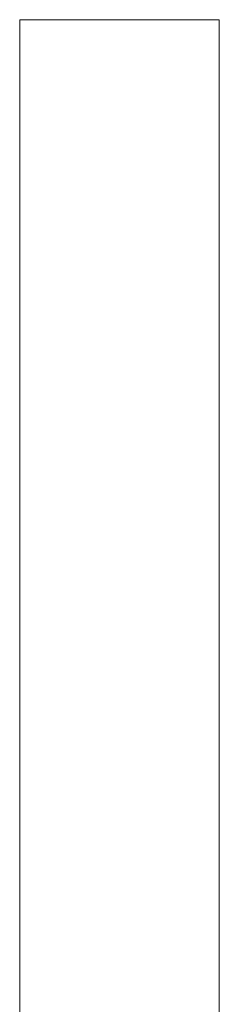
# Model space of a CAD drawing. Header units: metres. Extents: x 3 to 43.5, y -74 to -48.5.
# Tile 117 of 209: x 36.4096 to 36.5056, y -55.2431 to -54.7691. Entities that reach past the tile are written whole.
import ezdxf

# ---------------------------------------------------------------- set-up
doc = ezdxf.new("R2010")
doc.units = ezdxf.units.M
doc.layers.add('A-GENM', color=7, linetype='Continuous', lineweight=18)
doc.layers.add('E-LITE-EQPM', color=7, linetype='Continuous', lineweight=18)

# ---------------------------------------------------------------- blocks, each defined once
blk = doc.blocks.new('63_PHILIPS_Pacific LED_WT460C L700 - 1xLED23S_840 NB-V102-1PAV - FRIGORÍFICA')
at = {"layer": 'A-GENM', "color": 253, "true_color": 0xaaaaaa}
for p, q in [((-0.04802, -0.6), (-0.04802, 0.6)), ((-0.04802, 0.6), (0.04798, 0.6)), ((-0.04802, -0.6), (-0.04802, 0.6)), ((-0.04802, 0.6), (0.04798, 0.6)), ((0.04798, 0.6), (0.04798, -0.6)), ((0.04798, 0.6), (0.04798, -0.6))]:
    blk.add_line(p, q, dxfattribs=at)
blk = doc.blocks.new('4 GRE - ESCOLA DE CINEMA E AUDIOVISUAL CINE REX R07_rvt-1-1PAV - FRIGORÍFICA')
at = {"layer": 'E-LITE-EQPM', "color": 253, "lineweight": 18, "true_color": 0xaaaaaa}
blk.add_blockref('63_PHILIPS_Pacific LED_WT460C L700 - 1xLED23S_840 NB-V102-1PAV - FRIGORÍFICA', (36.45758, -55.36911), dxfattribs=at)

msp = doc.modelspace()

# ---------------------------------------------------------------- block references
at = {"lineweight": 5}
msp.add_blockref('4 GRE - ESCOLA DE CINEMA E AUDIOVISUAL CINE REX R07_rvt-1-1PAV - FRIGORÍFICA', (0, 0), dxfattribs=at)

doc.saveas('drawing.dxf')
